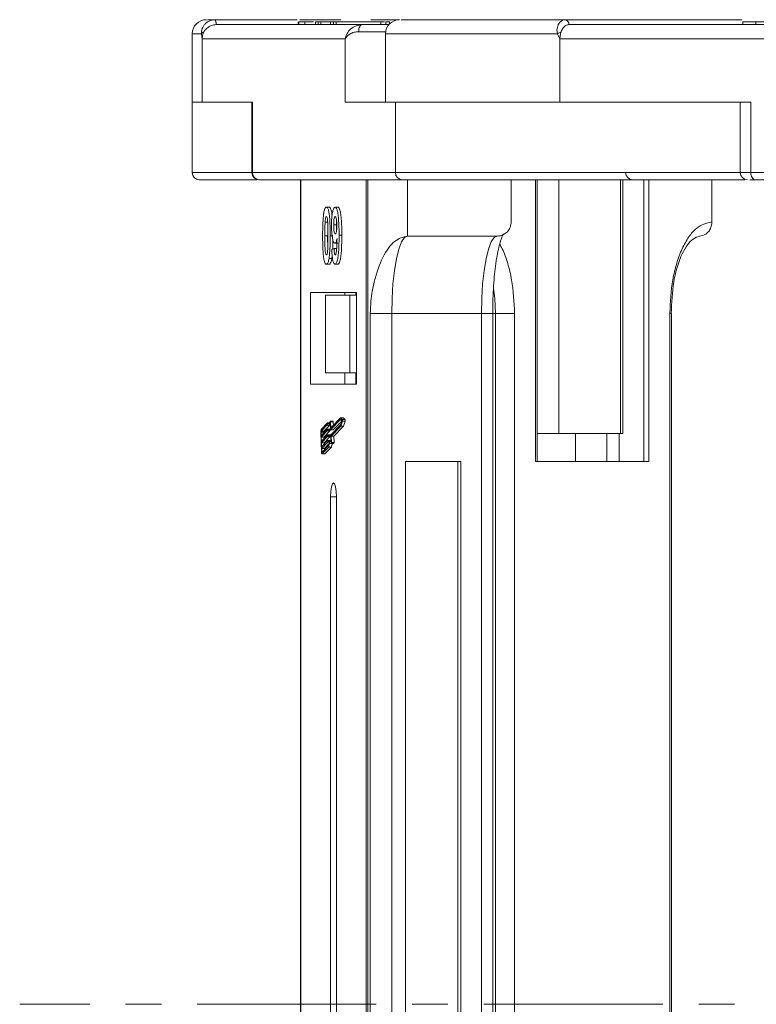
# Model space of a CAD drawing. Header units: millimetres. Extents: x 506 to 1981, y 649 to 1682.
# Tile 5 of 86: x 967 to 1019, y 955 to 1024. Entities that reach past the tile are written whole.
import ezdxf

# ---------------------------------------------------------------- set-up
doc = ezdxf.new("R2010")
doc.units = ezdxf.units.MM
doc.linetypes.add('CENTERX2', pattern=[20.32, 12.7, -2.54, 2.54, -2.54])

msp = doc.modelspace()

# ---------------------------------------------------------------- linework, layer by layer
at = {"color": 7, "linetype": 'Continuous', "lineweight": 15}
for p, q in [((981.08, 1024.469), (981.083, 1024.469)), ((981.083, 1024.469), (986.911, 1024.469)), ((991.518, 1024.119), (981.152, 1024.119)), ((986.97, 1024.319), (986.97, 1024.119)), ((987.032, 1024.119), (987.032, 1024.319)), ((987.097, 1024.469), (989.996, 1024.469)), ((987.44, 1024.119), (987.44, 1024.319)), ((988.208, 1024.319), (988.208, 1024.119)), ((988.208, 1024.319), (988.404, 1024.319)), ((988.404, 1024.319), (988.404, 1024.119)), ((988.404, 1024.319), (988.575, 1024.319)), ((988.575, 1024.319), (988.575, 1024.119)), ((988.575, 1024.319), (989.27, 1024.319)), ((989.27, 1024.319), (989.27, 1024.119)), ((989.27, 1024.319), (989.479, 1024.319)), ((989.479, 1024.319), (989.479, 1024.119)), ((989.479, 1024.319), (989.676, 1024.319)), ((989.676, 1024.119), (989.676, 1024.319)), ((989.676, 1024.319), (992.844, 1024.319)), ((992.138, 1024.469), (994.146, 1024.469)), ((992.844, 1024.319), (992.844, 1024.119)), ((993.095, 1024.319), (992.844, 1024.319)), ((993.201, 1024.119), (993.201, 1024.319)), ((993.201, 1024.319), (993.46, 1024.319)), ((993.46, 1024.319), (993.46, 1024.177)), ((1005.899, 1024.469), (1018.446, 1024.469)), ((1045.507, 1024.119), (1006.17, 1024.119)), ((1006.171, 1024.119), (1006.171, 1024.119)), ((1018.509, 1024.319), (1018.509, 1024.119)), ((1019.429, 1024.119), (1019.429, 1024.319)), ((979.466, 1023.469), (979.466, 1018.619)), ((980.127, 1023.469), (979.466, 1023.469)), ((980.174, 1023.119), (980.127, 1023.469)), ((993.178, 1023.619), (991.268, 1023.619)), ((993.167, 1023.469), (993.167, 1018.619)), ((1005.358, 1023.469), (993.167, 1023.469)), ((1005.539, 1023.119), (1005.358, 1023.469)), ((980.174, 1018.619), (980.174, 1023.119)), ((980.174, 1023.119), (990.311, 1023.119)), ((990.311, 1023.119), (990.311, 1018.619)), ((1005.539, 1018.619), (1005.539, 1023.119)), ((1005.539, 1023.119), (1044.009, 1023.119)), ((979.466, 1018.619), (979.466, 1013.619)), ((980.174, 1018.619), (979.466, 1018.619)), ((983.738, 1018.619), (980.174, 1018.619)), ((983.695, 1018.619), (983.695, 1013.619)), ((983.738, 1013.619), (983.738, 1018.619)), ((990.311, 1018.619), (993.875, 1018.619)), ((1005.539, 1018.619), (993.875, 1018.619)), ((993.875, 1018.619), (993.875, 1013.619)), ((1019.064, 1018.619), (1005.539, 1018.619)), ((1018.326, 1018.619), (1018.326, 1013.619)), ((1019.064, 1013.619), (1019.064, 1018.619)), ((983.695, 1013.619), (979.466, 1013.619)), ((983.738, 1013.619), (983.695, 1013.619)), ((993.875, 1013.619), (983.738, 1013.619)), ((1018.326, 1013.619), (993.875, 1013.619)), ((1019.064, 1013.619), (1018.326, 1013.619)), ((1057.534, 1013.619), (1019.064, 1013.619)), ((984.227, 1013.119), (994.364, 1013.119)), ((987.134, 1013.119), (987.134, 954.619)), ((987.176, 954.619), (987.176, 1013.119)), ((991.793, 1013.119), (991.793, 954.619)), ((991.922, 954.619), (991.922, 1013.119)), ((994.364, 1013.119), (994.736, 1013.119)), ((994.736, 1009.119), (994.736, 1013.119)), ((1002.077, 1010.119), (1002.077, 1013.119)), ((1003.801, 1013.119), (1003.801, 993.119)), ((1003.912, 993.119), (1003.912, 1013.119)), ((1005.47, 995.119), (1005.47, 1013.119)), ((1009.827, 1013.119), (1009.827, 995.119)), ((1009.994, 995.119), (1009.994, 1013.119)), ((1011.489, 993.119), (1011.489, 1013.119)), ((1011.852, 993.119), (1011.852, 1013.119)), ((1016.311, 1010.119), (1016.311, 1013.119)), ((1019.38, 1013.119), (1057.85, 1013.119)), ((988.979, 1011.17), (989.175, 1011.17)), ((989.598, 1011.17), (989.794, 1011.17)), ((988.887, 1010.111), (989.082, 1010.111)), ((989.498, 1009.905), (989.694, 1009.905)), ((988.869, 1009.146), (989.065, 1009.146)), ((989.442, 1009.138), (989.247, 1009.138)), ((990.072, 1009.173), (989.876, 1009.173)), ((1001.099, 1009.119), (994.736, 1009.119)), ((989.362, 1008.163), (989.519, 1008.247)), ((989.519, 1008.247), (989.715, 1008.247)), ((989.583, 1008.606), (989.779, 1008.606)), ((989.166, 1007.525), (989.362, 1007.525)), ((988.979, 1007.119), (989.175, 1007.119)), ((989.587, 1007.119), (989.782, 1007.119)), ((991.12, 1005.119), (987.848, 1005.119)), ((987.848, 1005.119), (987.848, 998.619)), ((988.909, 1004.919), (988.909, 999.419)), ((990.647, 1004.919), (988.909, 1004.919)), ((990.296, 1005.119), (990.296, 1004.919)), ((990.647, 999.419), (990.647, 1004.919)), ((990.647, 1004.919), (991.12, 1004.919)), ((991.077, 1004.919), (991.077, 1005.119)), ((991.12, 998.619), (991.12, 1005.119)), ((992.091, 1003.619), (992.091, 954.619)), ((993.611, 1003.619), (992.091, 1003.619)), ((999.974, 1003.619), (993.611, 1003.619)), ((993.611, 954.619), (993.611, 1003.619)), ((999.974, 1003.619), (999.974, 954.619)), ((999.974, 1003.619), (1000.769, 1003.619)), ((1000.769, 954.619), (1000.769, 1003.619)), ((1000.975, 1003.619), (1000.769, 1003.619)), ((1000.975, 1003.619), (1002.322, 1003.619)), ((1000.975, 1003.619), (1000.975, 954.619)), ((1002.322, 954.619), (1002.322, 1003.619)), ((1013.33, 1003.619), (1013.33, 954.619)), ((1013.441, 1003.619), (1013.33, 1003.619)), ((1013.441, 954.619), (1013.441, 1003.619)), ((990.647, 999.419), (988.909, 999.419)), ((990.296, 999.419), (990.296, 998.619)), ((991.12, 999.419), (990.647, 999.419)), ((991.077, 999.419), (991.077, 998.619)), ((987.848, 998.619), (991.12, 998.619)), ((989.982, 996.096), (989.274, 995.365)), ((989.981, 996.216), (989.292, 995.504)), ((990.104, 996.098), (989.981, 996.216)), ((990.177, 996.216), (989.981, 996.216)), ((990.072, 996.01), (989.982, 996.096)), ((990.3, 996.098), (990.104, 996.098)), ((990.3, 996.098), (990.177, 996.216)), ((989.067, 995.872), (988.601, 995.391)), ((989.065, 995.749), (988.606, 995.276)), ((988.607, 994.976), (989.033, 995.416)), ((988.802, 995.276), (989.193, 995.68)), ((989.23, 995.417), (989.034, 995.417)), ((989.04, 995.394), (989.043, 995.336)), ((989.236, 995.394), (989.04, 995.394)), ((989.212, 995.872), (989.067, 995.872)), ((989.14, 995.68), (989.254, 995.68)), ((989.238, 995.336), (989.236, 995.394)), ((989.267, 995.388), (989.247, 995.832)), ((989.451, 995.989), (989.255, 995.989)), ((989.285, 995.527), (989.267, 995.942)), ((989.267, 995.942), (989.463, 995.942)), ((989.273, 995.364), (989.468, 995.364)), ((989.47, 995.365), (989.274, 995.365)), ((989.314, 995.527), (989.285, 995.527)), ((989.289, 995.02), (989.996, 995.751)), ((989.311, 994.923), (990.006, 995.642)), ((989.474, 995.692), (989.463, 995.942)), ((989.47, 995.365), (990.063, 995.978)), ((989.507, 994.923), (990.202, 995.642)), ((989.996, 995.751), (990.072, 996.01)), ((990.006, 995.642), (990.109, 995.992)), ((990.202, 995.642), (990.006, 995.642)), ((990.109, 995.992), (990.305, 995.992)), ((990.202, 995.642), (990.305, 995.992)), ((988.574, 995.182), (988.633, 993.803)), ((988.597, 995.206), (988.607, 994.976)), ((988.793, 995.206), (988.597, 995.206)), ((988.606, 995.276), (988.802, 995.276)), ((989.038, 995.301), (988.612, 994.861)), ((988.612, 994.861), (988.624, 994.574)), ((988.808, 994.861), (988.612, 994.861)), ((988.624, 994.574), (989.05, 995.014)), ((989.055, 994.899), (988.629, 994.459)), ((988.794, 995.17), (988.793, 995.206)), ((988.808, 994.861), (989.234, 995.301)), ((988.812, 994.768), (988.808, 994.861)), ((988.825, 994.459), (989.251, 994.899)), ((989.234, 995.301), (989.038, 995.301)), ((989.238, 995.336), (989.043, 995.336)), ((989.247, 995.015), (989.052, 995.015)), ((989.251, 994.899), (989.055, 994.899)), ((989.057, 994.991), (989.06, 994.934)), ((989.253, 994.991), (989.057, 994.991)), ((989.256, 994.934), (989.06, 994.934)), ((989.256, 994.934), (989.253, 994.991)), ((989.303, 994.541), (989.284, 994.985)), ((989.33, 994.479), (989.311, 994.923)), ((989.507, 994.923), (989.311, 994.923)), ((989.526, 994.479), (989.507, 994.923)), ((1003.912, 995.119), (1005.47, 995.119)), ((1009.827, 995.119), (1005.47, 995.119)), ((1006.637, 993.119), (1006.637, 995.119)), ((1008.852, 993.119), (1008.852, 995.119)), ((1009.741, 995.119), (1009.741, 993.119)), ((1009.827, 995.119), (1009.994, 995.119)), ((988.629, 994.459), (988.642, 994.172)), ((988.825, 994.459), (988.629, 994.459)), ((988.642, 994.172), (989.068, 994.612)), ((989.073, 994.497), (988.647, 994.057)), ((988.647, 994.057), (988.657, 993.827)), ((988.843, 994.057), (988.647, 994.057)), ((988.671, 993.782), (989.13, 994.256)), ((988.676, 993.667), (989.142, 994.148)), ((988.829, 994.365), (988.825, 994.459)), ((988.843, 994.057), (989.162, 994.387)), ((988.847, 993.963), (988.843, 994.057)), ((988.872, 993.667), (989.338, 994.148)), ((989.265, 994.612), (989.069, 994.612)), ((989.208, 994.497), (989.073, 994.497)), ((989.075, 994.589), (989.077, 994.532)), ((989.075, 994.589), (989.271, 994.589)), ((989.234, 994.532), (989.077, 994.532)), ((989.338, 994.148), (989.142, 994.148)), ((989.272, 994.552), (989.271, 994.589)), ((989.303, 994.552), (989.274, 994.552)), ((989.319, 994.408), (989.514, 994.408)), ((989.526, 994.479), (989.33, 994.479)), ((988.657, 993.827), (988.715, 993.827)), ((988.668, 993.663), (988.864, 993.663)), ((988.872, 993.667), (988.676, 993.667)), ((994.59, 993.119), (994.59, 954.619)), ((998.506, 993.119), (994.59, 993.119)), ((998.301, 954.619), (998.301, 993.119)), ((998.506, 954.619), (998.506, 993.119)), ((1003.801, 993.119), (1011.852, 993.119)), ((989.28, 990.619), (989.28, 954.619)), ((989.28, 990.619), (989.689, 990.619)), ((989.689, 954.619), (989.689, 990.619)), ((987.134, 954.619), (987.134, 896.119)), ((987.176, 896.119), (987.176, 954.619)), ((989.28, 954.619), (989.28, 918.619)), ((989.689, 918.619), (989.689, 954.619)), ((991.793, 954.619), (991.793, 896.119)), ((991.922, 896.119), (991.922, 954.619)), ((992.091, 954.619), (992.091, 905.619)), ((993.611, 905.619), (993.611, 954.619)), ((994.59, 954.619), (994.59, 916.119)), ((998.301, 916.119), (998.301, 954.619)), ((998.506, 916.119), (998.506, 954.619)), ((999.974, 954.619), (999.974, 905.619)), ((1000.769, 905.619), (1000.769, 954.619)), ((1000.975, 954.619), (1000.975, 905.619)), ((1002.322, 905.619), (1002.322, 954.619)), ((1013.33, 954.619), (1013.33, 905.619)), ((1013.441, 905.619), (1013.441, 954.619))]:
    msp.add_line(p, q, dxfattribs=at)
at = {"color": 1, "linetype": 'CENTERX2', "lineweight": 13}
msp.add_line((1805.315, 954.619), (967.232, 954.619), dxfattribs=at)
at = {"color": 7, "linetype": 'Continuous', "lineweight": 15, "flags": 128}
for points in [[(991.268, 1023.619), (991.273, 1023.716), (991.287, 1023.81), (991.31, 1023.897), (991.341, 1023.972), (991.379, 1024.035), (991.423, 1024.081), (991.469, 1024.109), (991.518, 1024.119)], [(1019.064, 1013.619), (1019.071, 1013.521), (1019.088, 1013.428), (1019.118, 1013.341), (1019.157, 1013.265), (1019.205, 1013.203), (1019.259, 1013.157), (1019.318, 1013.129), (1019.38, 1013.119)], [(993.611, 1003.619), (993.633, 1004.692), (993.697, 1005.724), (993.801, 1006.675), (993.941, 1007.508), (994.111, 1008.192), (994.305, 1008.7), (994.516, 1009.013), (994.736, 1009.119)], [(1001.099, 1009.119), (1000.879, 1009.013), (1000.668, 1008.7), (1000.474, 1008.192), (1000.303, 1007.508), (1000.163, 1006.675), (1000.059, 1005.724), (999.995, 1004.692), (999.974, 1003.619)], [(1000.838, 1005.406), (1000.927, 1004.692), (1000.975, 1003.619)], [(989.033, 995.416), (989.034, 995.417), (989.035, 995.416), (989.036, 995.415), (989.037, 995.412), (989.038, 995.408), (989.039, 995.404), (989.04, 995.399), (989.04, 995.394)], [(989.247, 995.832), (989.227, 995.776), (989.205, 995.732), (989.182, 995.701), (989.158, 995.684), (989.135, 995.68), (989.111, 995.69), (989.088, 995.713), (989.065, 995.749)], [(989.248, 995.977), (989.228, 995.912), (989.207, 995.861), (989.184, 995.825), (989.161, 995.803), (989.137, 995.797), (989.113, 995.807), (989.09, 995.832), (989.067, 995.872)], [(989.236, 995.394), (989.235, 995.399), (989.235, 995.404), (989.234, 995.408), (989.233, 995.412), (989.232, 995.415), (989.231, 995.416), (989.23, 995.417)], [(989.248, 995.977), (989.251, 995.984), (989.254, 995.988), (989.257, 995.989), (989.26, 995.985), (989.262, 995.979), (989.265, 995.969), (989.266, 995.956), (989.267, 995.942)], [(989.274, 995.365), (989.273, 995.364), (989.271, 995.365), (989.27, 995.366), (989.269, 995.369), (989.268, 995.373), (989.268, 995.377), (989.267, 995.382), (989.267, 995.388)], [(989.292, 995.504), (989.291, 995.503), (989.29, 995.504), (989.289, 995.506), (989.288, 995.508), (989.287, 995.512), (989.286, 995.516), (989.286, 995.521), (989.285, 995.527)], [(989.463, 995.942), (989.462, 995.956), (989.46, 995.969), (989.458, 995.979), (989.455, 995.985), (989.452, 995.989), (989.451, 995.989)], [(989.468, 995.364), (989.468, 995.364), (989.47, 995.365)], [(989.05, 995.014), (989.051, 995.015), (989.053, 995.014), (989.054, 995.013), (989.055, 995.01), (989.056, 995.006), (989.057, 995.002), (989.057, 994.997), (989.057, 994.991)], [(989.253, 994.991), (989.253, 994.997), (989.252, 995.002), (989.252, 995.006), (989.251, 995.01), (989.25, 995.013), (989.248, 995.014), (989.247, 995.015)], [(989.068, 994.612), (989.069, 994.612), (989.07, 994.612), (989.071, 994.61), (989.072, 994.608), (989.073, 994.604), (989.074, 994.6), (989.074, 994.595), (989.075, 994.589)], [(989.13, 994.256), (989.147, 994.334), (989.167, 994.401), (989.187, 994.457), (989.209, 994.5), (989.232, 994.53), (989.256, 994.548), (989.28, 994.551), (989.303, 994.541)], [(989.316, 994.41), (989.292, 994.43), (989.269, 994.434), (989.245, 994.422), (989.222, 994.396), (989.199, 994.354), (989.178, 994.298), (989.159, 994.229), (989.142, 994.148)], [(989.271, 994.589), (989.27, 994.595), (989.27, 994.6), (989.269, 994.604), (989.268, 994.608), (989.267, 994.61), (989.266, 994.612), (989.265, 994.612)], [(989.33, 994.479), (989.331, 994.464), (989.33, 994.45), (989.329, 994.436), (989.327, 994.425), (989.325, 994.416), (989.322, 994.41), (989.319, 994.408), (989.316, 994.41)], [(988.676, 993.667), (988.669, 993.663), (988.662, 993.666), (988.655, 993.676), (988.649, 993.692), (988.643, 993.713), (988.639, 993.74), (988.635, 993.77), (988.633, 993.803)], [(988.657, 993.827), (988.657, 993.816), (988.659, 993.806), (988.66, 993.797), (988.662, 993.79), (988.664, 993.785), (988.666, 993.782), (988.669, 993.781), (988.671, 993.782)], [(988.864, 993.663), (988.865, 993.663), (988.872, 993.667)], [(989.689, 990.619), (989.673, 991.002), (989.629, 991.326), (989.563, 991.543), (989.484, 991.619), (989.406, 991.543), (989.34, 991.326), (989.295, 991.002), (989.28, 990.619)]]:
    msp.add_lwpolyline(points, dxfattribs=at)
at = {"color": 7, "linetype": 'Continuous', "lineweight": 15}
for centre, radius, start, end in [((980.466, 1023.469), 1, 90, 180), ((980.67, 1024.201), 0.49, 350.30794, 33.11983), ((980.673, 1024.203), 0.489, 350.12368, 32.99115), ((994.167, 1023.469), 1, 90, 180), ((1005.853, 1024.153), 0.319, 353.85758, 81.90171), ((1005.855, 1024.154), 0.318, 353.72407, 81.90217), ((980.355, 1023.338), 0.263, 104.10922, 150.22549), ((1005.941, 1022.594), 1.051, 108.09336, 123.69112), ((979.966, 1013.619), 0.5, 180, 270), ((984.195, 1013.619), 0.5, 180, 270), ((984.232, 1013.614), 0.495, 179.39469, 269.38162), ((994.37, 1013.614), 0.495, 179.39469, 269.38162), ((1010.695, 1013.619), 0.5, 180, 270), ((1018.826, 1013.619), 0.5, 180, 270), ((989.94, 996.038), 0.175, 344.87557, 20.07226), ((990.136, 996.038), 0.175, 344.87557, 20.07226), ((988.986, 995.233), 0.416, 157.74345, 187.08697), ((988.735, 995.223), 0.139, 157.74345, 187.08697), ((988.93, 995.223), 0.139, 157.74345, 187.08697), ((988.974, 995.328), 0.0693, 337.74345, 7.08697), ((988.991, 994.925), 0.0693, 337.74345, 7.08697), ((989.17, 995.328), 0.0693, 337.74345, 7.08697), ((989.187, 994.925), 0.0693, 337.74345, 7.08697), ((989.353, 994.994), 0.0693, 157.74345, 187.08697), ((989.009, 994.523), 0.0693, 337.74345, 7.08697), ((989.929, 994.091), 0.594, 147.7575, 174.50236), ((989.438, 994.457), 0.0905, 327.20504, 13.96635)]:
    msp.add_arc(centre, radius, start, end, dxfattribs=at)
for points, knots in [([(980.127, 1023.469), (980.126, 1023.525), (980.124, 1023.648), (980.171, 1023.835), (980.258, 1024.016), (980.399, 1024.199), (980.59, 1024.345), (980.83, 1024.448), (980.991, 1024.462), (981.08, 1024.469)], [0, 0, 0, 0, 0.111798, 0.24433, 0.368648, 0.500401, 0.687223, 0.827968, 1, 1, 1, 1]), ([(981.152, 1024.119), (981.042, 1024.108), (980.822, 1024.086), (980.53, 1023.913), (980.365, 1023.728), (980.301, 1023.612), (980.291, 1023.593)], [0, 0, 0, 0, 0.313357, 0.626713, 0.94007, 1, 1, 1, 1]), ([(981.083, 1024.469), (980.843, 1024.469), (980.54, 1024.469), (980.542, 1024.469), (980.542, 1024.469)], [0, 0, 0, 0, 0.792422, 1, 1, 1, 1]), ([(987.44, 1024.319), (987.403, 1024.319), (987.329, 1024.319), (987.244, 1024.319), (987.173, 1024.319), (987.117, 1024.319), (987.069, 1024.319), (987.045, 1024.319), (987.032, 1024.319)], [0, 0, 0, 0, 0.185429, 0.37219, 0.527708, 0.683877, 0.841678, 1, 1, 1, 1]), ([(988.071, 1024.319), (988.055, 1024.319), (987.83, 1024.319), (987.616, 1024.319), (987.459, 1024.319), (987.44, 1024.319)], [0, 0, 0, 0, 0.063101, 0.888046, 1, 1, 1, 1]), ([(990.311, 1023.119), (990.345, 1023.241), (990.414, 1023.486), (990.685, 1023.816), (991.061, 1024.066), (991.372, 1024.102), (991.518, 1024.119)], [0, 0, 0, 0, 0.251131, 0.501805, 0.765641, 1, 1, 1, 1]), ([(993.419, 1024.119), (993.374, 1024.119), (993.247, 1024.119), (992.955, 1024.119), (992.7, 1024.119), (992.575, 1024.119)], [0, 0, 0, 0, 0.216039, 0.615055, 1, 1, 1, 1]), ([(1005.899, 1024.469), (1004.919, 1024.469), (1002.927, 1024.469), (1000.344, 1024.469), (998.277, 1024.469), (996.717, 1024.469), (995.577, 1024.469), (994.775, 1024.469), (994.21, 1024.469), (994.295, 1024.469), (994.337, 1024.469)], [0, 0, 0, 0, 0.138158, 0.28054, 0.426853, 0.541183, 0.655495, 0.772221, 0.888929, 1, 1, 1, 1]), ([(1005.358, 1023.469), (1005.347, 1023.525), (1005.322, 1023.648), (1005.333, 1023.835), (1005.377, 1024.016), (1005.46, 1024.199), (1005.582, 1024.345), (1005.736, 1024.448), (1005.84, 1024.462), (1005.898, 1024.469)], [0, 0, 0, 0, 0.111798, 0.24433, 0.368648, 0.500401, 0.687223, 0.827968, 1, 1, 1, 1]), ([(1006.17, 1024.119), (1006.099, 1024.108), (1005.957, 1024.086), (1005.769, 1023.913), (1005.663, 1023.728), (1005.621, 1023.612), (1005.615, 1023.593)], [0, 0, 0, 0, 0.313357, 0.626713, 0.94007, 1, 1, 1, 1]), ([(1019.429, 1024.319), (1019.328, 1024.319), (1019.021, 1024.319), (1018.655, 1024.319), (1018.475, 1024.319), (1018.517, 1024.319), (1018.52, 1024.319)], [0, 0, 0, 0, 0.192682, 0.583369, 0.961801, 1, 1, 1, 1]), ([(1020.37, 1024.319), (1020.307, 1024.319), (1020.179, 1024.319), (1020.006, 1024.319), (1019.847, 1024.319), (1019.703, 1024.319), (1019.563, 1024.319), (1019.473, 1024.319), (1019.429, 1024.319)], [0, 0, 0, 0, 0.185429, 0.37219, 0.527708, 0.683877, 0.841678, 1, 1, 1, 1]), ([(991.268, 1023.619), (991.157, 1023.609), (990.912, 1023.587), (990.528, 1023.416), (990.396, 1023.235), (990.311, 1023.119)], [0, 0, 0, 0, 0.2270634, 0.5015869, 1, 1, 1, 1]), ([(979.968, 1013.119), (979.967, 1013.119), (979.911, 1013.119), (980.111, 1013.119), (980.595, 1013.119), (981.479, 1013.119), (982.604, 1013.119), (983.592, 1013.119), (984.052, 1013.119)], [0, 0, 0, 0, 0.003008, 0.204359, 0.409961, 0.615596, 0.821199, 1, 1, 1, 1]), ([(994.364, 1013.119), (994.685, 1013.119), (995.336, 1013.119), (996.947, 1013.119), (998.885, 1013.119), (1001.045, 1013.119), (1003.299, 1013.119), (1005.811, 1013.119), (1008.566, 1013.119), (1011.509, 1013.119), (1014.6, 1013.119), (1016.997, 1013.119), (1018.369, 1013.119), (1018.655, 1013.119)], [0, 0, 0, 0, 0.108929, 0.221235, 0.336705, 0.426964, 0.517238, 0.609417, 0.701612, 0.793791, 0.885986, 0.976245, 1, 1, 1, 1]), ([(1019.005, 1013.119), (1019.022, 1013.119), (1019.096, 1013.119), (1019.257, 1013.119), (1019.38, 1013.119)], [0, 0, 0, 0, 0.232864, 1, 1, 1, 1]), ([(988.712, 1009.146), (988.712, 1009.28), (988.713, 1009.583), (988.728, 1010.112), (988.757, 1010.534), (988.789, 1010.741), (988.793, 1010.764)], [0, 0, 0, 0, 0.236731, 0.537555, 0.949668, 1, 1, 1, 1]), ([(988.793, 1010.764), (988.802, 1010.814), (988.82, 1010.916), (988.855, 1011.032), (988.893, 1011.115), (988.928, 1011.153), (988.957, 1011.168), (988.972, 1011.169), (988.979, 1011.17)], [0, 0, 0, 0, 0.193776, 0.3936, 0.587864, 0.788908, 0.894169, 1, 1, 1, 1]), ([(988.979, 1011.17), (989.007, 1011.16), (989.063, 1011.14), (989.135, 1010.941), (989.19, 1010.648), (989.242, 1010.047), (989.245, 1009.524), (989.247, 1009.138)], [0, 0, 0, 0, 0.147566, 0.296688, 0.431278, 0.580404, 1, 1, 1, 1]), ([(989.382, 1010.609), (989.377, 1010.651), (989.36, 1010.817), (989.307, 1011.021), (989.238, 1011.156), (989.193, 1011.166), (989.175, 1011.17)], [0, 0, 0, 0, 0.115417, 0.456119, 0.788826, 1, 1, 1, 1]), ([(989.341, 1009.866), (989.343, 1010), (989.346, 1010.271), (989.38, 1010.65), (989.437, 1010.946), (989.513, 1011.14), (989.569, 1011.16), (989.598, 1011.17)], [0, 0, 0, 0, 0.197927, 0.397728, 0.597413, 0.790584, 1, 1, 1, 1]), ([(989.598, 1011.17), (989.626, 1011.16), (989.682, 1011.138), (989.755, 1010.936), (989.815, 1010.631), (989.864, 1010.096), (989.875, 1009.587), (989.876, 1009.232), (989.876, 1009.173)], [0, 0, 0, 0, 0.148288, 0.297745, 0.443713, 0.607791, 0.934708, 1, 1, 1, 1]), ([(990.072, 1009.173), (990.071, 1009.306), (990.069, 1009.707), (990.051, 1010.261), (989.992, 1010.755), (989.921, 1011.04), (989.851, 1011.16), (989.808, 1011.168), (989.794, 1011.17)], [0, 0, 0, 0, 0.14727, 0.444077, 0.606206, 0.76876, 0.926459, 1, 1, 1, 1]), ([(988.869, 1009.146), (988.869, 1009.213), (988.869, 1009.346), (988.871, 1009.527), (988.873, 1009.688), (988.876, 1009.83), (988.879, 1009.972), (988.884, 1010.064), (988.887, 1010.111)], [0, 0, 0, 0, 0.2059417, 0.4119594, 0.558149, 0.7045024, 0.8518015, 1, 1, 1, 1]), ([(988.887, 1010.111), (988.892, 1010.18), (988.899, 1010.292), (988.921, 1010.418), (988.947, 1010.484), (988.967, 1010.501), (988.978, 1010.503), (988.979, 1010.504)], [0, 0, 0, 0, 0.334804, 0.542561, 0.750382, 0.970721, 1, 1, 1, 1]), ([(988.979, 1010.504), (988.991, 1010.498), (989.012, 1010.488), (989.039, 1010.412), (989.062, 1010.264), (989.081, 1009.989), (989.088, 1009.597), (989.089, 1009.297), (989.089, 1009.146)], [0, 0, 0, 0, 0.104614, 0.188814, 0.273512, 0.444127, 0.719481, 1, 1, 1, 1]), ([(989.498, 1009.905), (989.499, 1009.992), (989.501, 1010.13), (989.516, 1010.309), (989.538, 1010.416), (989.567, 1010.49), (989.589, 1010.499), (989.601, 1010.504)], [0, 0, 0, 0, 0.29132, 0.465539, 0.641632, 0.798664, 1, 1, 1, 1]), ([(989.601, 1010.504), (989.615, 1010.496), (989.643, 1010.482), (989.679, 1010.365), (989.705, 1010.207), (989.717, 1010.024), (989.718, 1009.904), (989.719, 1009.848)], [0, 0, 0, 0, 0.207955, 0.420406, 0.62732, 0.827707, 1, 1, 1, 1]), ([(989.694, 1009.905), (989.694, 1009.993), (989.694, 1010.094), (989.702, 1010.184), (989.703, 1010.195)], [0, 0, 0, 0, 0.87692, 1, 1, 1, 1]), ([(1002.077, 1010.119), (1002.067, 1010.007), (1002.045, 1009.782), (1001.876, 1009.482), (1001.628, 1009.256), (1001.353, 1009.136), (1001.171, 1009.124), (1001.099, 1009.119)], [0, 0, 0, 0, 0.214694, 0.429388, 0.644082, 0.858775, 1, 1, 1, 1]), ([(1016.311, 1010.119), (1015.936, 1010.032), (1015.359, 1009.899), (1014.665, 1009.088), (1014.188, 1008.249), (1013.803, 1007.208), (1013.431, 1005.694), (1013.37, 1004.437), (1013.33, 1003.619)], [0, 0, 0, 0, 0.239457, 0.368361, 0.5, 0.631639, 0.760543, 1, 1, 1, 1]), ([(1015.757, 1009.2), (1015.834, 1009.241), (1016.001, 1009.33), (1016.189, 1009.58), (1016.296, 1009.859), (1016.307, 1010.045), (1016.311, 1010.119)], [0, 0, 0, 0, 0.241782, 0.527063, 0.812344, 1, 1, 1, 1]), ([(989.583, 1008.606), (989.555, 1008.618), (989.499, 1008.643), (989.428, 1008.86), (989.373, 1009.165), (989.345, 1009.52), (989.342, 1009.761), (989.341, 1009.866)], [0, 0, 0, 0, 0.2101886, 0.4217733, 0.6236035, 0.8370344, 1, 1, 1, 1]), ([(989.609, 1009.273), (989.595, 1009.279), (989.57, 1009.29), (989.536, 1009.383), (989.514, 1009.515), (989.5, 1009.695), (989.499, 1009.827), (989.498, 1009.905)], [0, 0, 0, 0, 0.213937, 0.398075, 0.583091, 0.751666, 1, 1, 1, 1]), ([(989.719, 1009.848), (989.718, 1009.769), (989.716, 1009.636), (989.698, 1009.467), (989.674, 1009.357), (989.643, 1009.284), (989.621, 1009.276), (989.609, 1009.273)], [0, 0, 0, 0, 0.2673945, 0.4472142, 0.6271221, 0.8130653, 1, 1, 1, 1]), ([(989.707, 1009.569), (989.704, 1009.603), (989.695, 1009.709), (989.694, 1009.826), (989.694, 1009.905)], [0, 0, 0, 0, 0.3208036, 1, 1, 1, 1]), ([(988.792, 1007.53), (988.784, 1007.584), (988.768, 1007.694), (988.746, 1007.931), (988.727, 1008.238), (988.717, 1008.575), (988.713, 1008.88), (988.712, 1009.057), (988.712, 1009.146)], [0, 0, 0, 0, 0.118441, 0.239346, 0.459593, 0.684925, 0.84224, 1, 1, 1, 1]), ([(988.979, 1007.786), (988.965, 1007.794), (988.943, 1007.807), (988.917, 1007.895), (988.895, 1008.048), (988.876, 1008.322), (988.87, 1008.712), (988.87, 1009.001), (988.869, 1009.146)], [0, 0, 0, 0, 0.12537, 0.20229, 0.279179, 0.464758, 0.730582, 1, 1, 1, 1]), ([(989.077, 1008.285), (989.073, 1008.427), (989.065, 1008.712), (989.065, 1009.001), (989.065, 1009.146)], [0, 0, 0, 0, 0.494954, 1, 1, 1, 1]), ([(989.089, 1009.146), (989.089, 1009.08), (989.089, 1008.946), (989.088, 1008.765), (989.086, 1008.604), (989.083, 1008.461), (989.079, 1008.318), (989.074, 1008.225), (989.072, 1008.178)], [0, 0, 0, 0, 0.20527, 0.410616, 0.55715, 0.703844, 0.851471, 1, 1, 1, 1]), ([(989.247, 1009.138), (989.246, 1009.005), (989.245, 1008.702), (989.231, 1008.183), (989.202, 1007.763), (989.17, 1007.555), (989.166, 1007.525)], [0, 0, 0, 0, 0.237281, 0.538591, 0.932677, 1, 1, 1, 1]), ([(989.423, 1008.196), (989.423, 1008.201), (989.431, 1008.32), (989.436, 1008.539), (989.439, 1008.752), (989.441, 1008.846)], [0, 0, 0, 0, 0.023771, 0.570495, 1, 1, 1, 1]), ([(989.731, 1008.941), (989.721, 1008.892), (989.702, 1008.793), (989.672, 1008.705), (989.646, 1008.653), (989.626, 1008.625), (989.605, 1008.61), (989.59, 1008.607), (989.583, 1008.606)], [0, 0, 0, 0, 0.2434912, 0.4962659, 0.6182099, 0.7417038, 0.8701584, 1, 1, 1, 1]), ([(989.876, 1009.173), (989.875, 1009.039), (989.874, 1008.638), (989.855, 1008.082), (989.798, 1007.574), (989.727, 1007.271), (989.652, 1007.133), (989.604, 1007.123), (989.587, 1007.119)], [0, 0, 0, 0, 0.142337, 0.429127, 0.589943, 0.751205, 0.909895, 1, 1, 1, 1]), ([(989.607, 1007.786), (989.618, 1007.791), (989.64, 1007.802), (989.671, 1007.901), (989.7, 1008.071), (989.722, 1008.433), (989.727, 1008.734), (989.731, 1008.941)], [0, 0, 0, 0, 0.112015, 0.224355, 0.367768, 0.565827, 1, 1, 1, 1]), ([(989.782, 1007.119), (989.81, 1007.129), (989.865, 1007.148), (989.941, 1007.337), (990.003, 1007.635), (990.055, 1008.154), (990.07, 1008.692), (990.071, 1009.075), (990.072, 1009.173)], [0, 0, 0, 0, 0.14324, 0.28761, 0.430449, 0.591135, 0.89544, 1, 1, 1, 1]), ([(994.736, 1009.119), (994.421, 1009.043), (993.791, 1008.89), (992.954, 1007.7), (992.402, 1006.149), (992.128, 1004.705), (992.101, 1003.913), (992.091, 1003.619)], [0, 0, 0, 0, 0.2490962, 0.4982428, 0.745205, 0.90541, 1, 1, 1, 1]), ([(1000.769, 1003.619), (1000.775, 1004.099), (1000.784, 1004.765), (1000.838, 1005.693), (1000.899, 1006.42), (1000.992, 1007.192), (1001.105, 1007.877), (1001.232, 1008.451), (1001.358, 1008.881), (1001.477, 1009.173), (1001.521, 1009.245), (1001.541, 1009.279)], [0, 0, 0, 0, 0.180982, 0.251413, 0.365614, 0.478586, 0.59359, 0.705818, 0.812533, 0.911168, 1, 1, 1, 1]), ([(1013.431, 1003.619), (1013.463, 1004.383), (1013.526, 1005.899), (1014.079, 1007.751), (1014.859, 1008.999), (1015.463, 1009.13), (1015.763, 1009.195)], [0, 0, 0, 0, 0.255966, 0.507525, 0.755303, 1, 1, 1, 1]), ([(989.072, 1008.178), (989.067, 1008.109), (989.059, 1007.998), (989.037, 1007.872), (989.012, 1007.806), (988.992, 1007.788), (988.981, 1007.786), (988.979, 1007.786)], [0, 0, 0, 0, 0.333678, 0.540413, 0.747264, 0.961209, 1, 1, 1, 1]), ([(989.587, 1007.119), (989.559, 1007.13), (989.509, 1007.15), (989.444, 1007.332), (989.395, 1007.612), (989.371, 1007.91), (989.364, 1008.109), (989.362, 1008.163)], [0, 0, 0, 0, 0.242788, 0.438865, 0.634801, 0.900936, 1, 1, 1, 1]), ([(989.519, 1008.247), (989.522, 1008.167), (989.526, 1008.044), (989.545, 1007.9), (989.566, 1007.823), (989.588, 1007.79), (989.602, 1007.787), (989.607, 1007.786)], [0, 0, 0, 0, 0.344714, 0.529059, 0.714209, 0.892196, 1, 1, 1, 1]), ([(1002.322, 1003.619), (1002.283, 1004.438), (1002.223, 1005.698), (1001.847, 1007.2), (1001.553, 1008.057), (1001.328, 1008.436), (1001.265, 1008.541)], [0, 0, 0, 0, 0.43468, 0.668676, 0.907637, 1, 1, 1, 1]), ([(988.979, 1007.119), (988.966, 1007.121), (988.938, 1007.126), (988.898, 1007.17), (988.859, 1007.247), (988.829, 1007.346), (988.807, 1007.444), (988.797, 1007.501), (988.792, 1007.53)], [0, 0, 0, 0, 0.192635, 0.388697, 0.582015, 0.783044, 0.890959, 1, 1, 1, 1]), ([(989.166, 1007.525), (989.157, 1007.475), (989.138, 1007.373), (989.104, 1007.257), (989.065, 1007.175), (989.031, 1007.136), (989.002, 1007.121), (988.987, 1007.12), (988.979, 1007.119)], [0, 0, 0, 0, 0.193769, 0.393564, 0.587886, 0.789131, 0.894283, 1, 1, 1, 1]), ([(989.175, 1007.119), (989.189, 1007.121), (989.216, 1007.126), (989.257, 1007.169), (989.296, 1007.247), (989.325, 1007.344), (989.347, 1007.441), (989.357, 1007.497), (989.362, 1007.525)], [0, 0, 0, 0, 0.193594, 0.390501, 0.584817, 0.78683, 0.892868, 1, 1, 1, 1]), ([(989.362, 1007.525), (989.37, 1007.579), (989.381, 1007.648), (989.388, 1007.727), (989.39, 1007.746)], [0, 0, 0, 0, 0.767193, 1, 1, 1, 1])]:
    msp.add_open_spline(points, degree=3, knots=knots, dxfattribs=at)
for points in [[(991.518, 1024.119), (991.687, 1024.119), (992.023, 1024.119), (992.391, 1024.119), (992.575, 1024.119)], [(980.291, 1023.593), (980.257, 1023.518), (980.189, 1023.367), (980.179, 1023.202), (980.174, 1023.119)], [(1005.615, 1023.593), (1005.593, 1023.518), (1005.549, 1023.367), (1005.543, 1023.202), (1005.539, 1023.119)]]:
    msp.add_open_spline(points, degree=3, dxfattribs=at)

doc.saveas('drawing.dxf')
